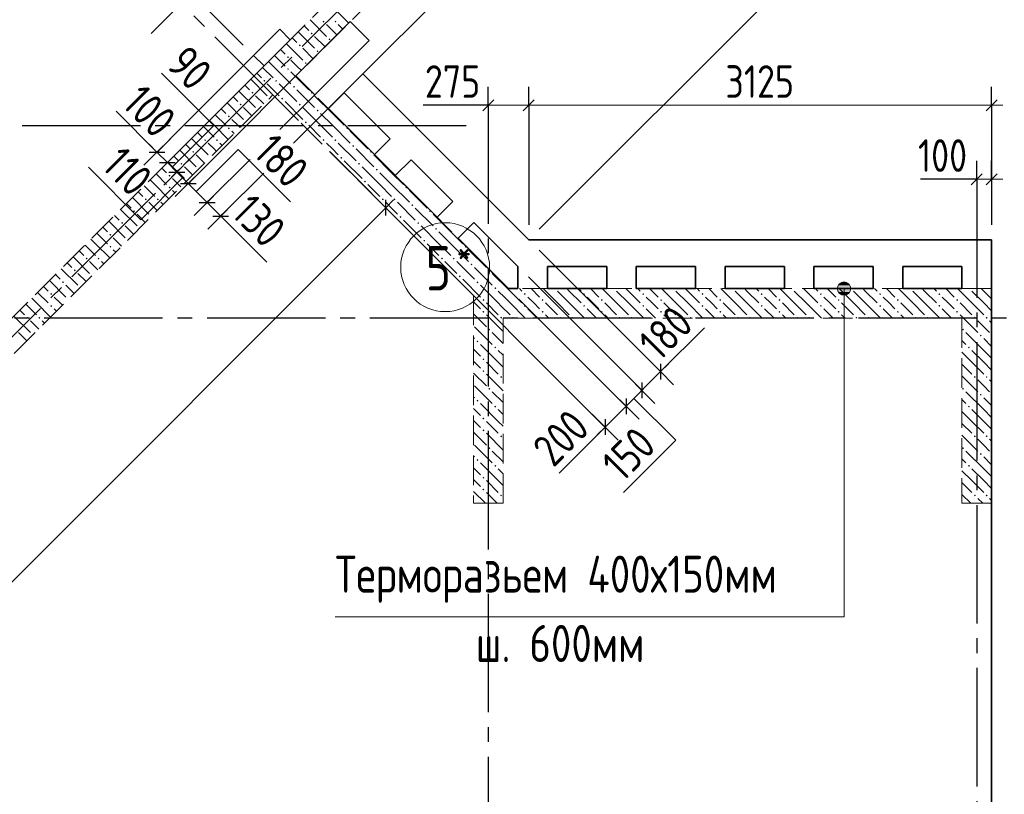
# Model space of a CAD drawing. Header units: millimetres. Extents: x 0 to 43617, y 0 to 59400.
# Tile 18 of 32: x 26508 to 33160, y 21315 to 26546. Entities that reach past the tile are written whole.
import ezdxf

# ---------------------------------------------------------------- set-up
doc = ezdxf.new("R2010")
doc.units = ezdxf.units.MM
doc.linetypes.add('______2', pattern=[270, 200, -70])
doc.linetypes.add('______5', pattern=[1100, 800, -100, 100, -100])
for name, color, linetype, lineweight in [('Standard', 7, 'Continuous', 25), ('Оси', 40, '______5', 18), ('Примечания', 7, 'Continuous', 25), ('Размерная выноска', 7, 'Continuous', 13)]:
    doc.layers.add(name, color=color, linetype=linetype, lineweight=lineweight)
doc.layers.add('ЖБ Перекрытие верхний уровень', color=7, linetype='Continuous', lineweight=25, true_color=0xe0e0ff)
doc.layers.add('ЖБ Стена верхний уровень', color=7, linetype='Continuous', lineweight=25, true_color=0x006e00)
doc.styles.add('GOST 2.304-81', font='txt')
doc.styles.add('ISOCPEUR', font='txt')

msp = doc.modelspace()

# ---------------------------------------------------------------- hatches: boundary and pattern name
at = {"layer": 'ЖБ Стена верхний уровень', "linetype": 'Continuous', "lineweight": 18, "transparency": 33554687}
for points in [[(28554.4, 26533.1), (28560.9, 26539.6), (28567.4, 26533.1), (28560.9, 26526.6)], [(28634.5, 26533.1), (28640.9, 26539.6), (28647.4, 26533.1), (28640.9, 26526.6)], [(28474.5, 26453.1), (28481, 26459.6), (28487.5, 26453.1), (28481, 26446.6)], [(28594.5, 26413.1), (28601, 26419.6), (28607.5, 26413.1), (28601, 26406.6)], [(28394.5, 26373.1), (28401, 26379.6), (28407.5, 26373.1), (28401, 26366.6)], [(28314.5, 26293.1), (28321, 26299.6), (28327.4, 26293.1), (28321, 26286.6)], [(28514.5, 26333.1), (28521, 26339.6), (28527.4, 26333.1), (28521, 26326.6)], [(28314.5, 26213.1), (28320.8, 26219.5), (28327.3, 26213), (28321, 26206.6)], [(28320.8, 26219.5), (28321, 26219.6), (28327.4, 26213.1), (28327.3, 26213)], [(28434.5, 26253.1), (28440.9, 26259.6), (28447.4, 26253.1), (28440.9, 26246.6)], [(28154.4, 26133.1), (28160.9, 26139.6), (28167.4, 26133.1), (28160.9, 26126.6)], [(28234.5, 26133.1), (28240.9, 26139.6), (28247.4, 26133.1), (28240.9, 26126.6)], [(28354.4, 26093.1), (28360.9, 26099.6), (28367.4, 26093.1), (28360.9, 26086.6)], [(28074.5, 26053.1), (28081, 26059.6), (28087.5, 26053.1), (28081, 26046.6)], [(28274.5, 26013.1), (28281, 26019.6), (28287.5, 26013.1), (28281, 26006.6)], [(28474.5, 26053.1), (28480.8, 26059.5), (28487.3, 26053), (28481, 26046.6)], [(27994.5, 25973.1), (28001, 25979.6), (28007.5, 25973.1), (28001, 25966.6)], [(28394.5, 25973.1), (28401, 25979.6), (28407.5, 25973.1), (28401, 25966.6)], [(27914.5, 25893.1), (27921, 25899.6), (27927.4, 25893.1), (27921, 25886.6)], [(28514.5, 25933.1), (28521, 25939.6), (28527.4, 25933.1), (28521, 25926.6)], [(27914.5, 25813.1), (27921, 25819.6), (27927.4, 25813.1), (27921, 25806.6)], [(28434.5, 25853.1), (28440.9, 25859.6), (28447.4, 25853.1), (28440.9, 25846.6)], [(28714.5, 25813.1), (28720.8, 25819.5), (28727.3, 25813), (28721, 25806.6)], [(27754.4, 25733.1), (27760.9, 25739.6), (27767.4, 25733.1), (27760.9, 25726.6)], [(27834.5, 25733.1), (27840.9, 25739.6), (27847.4, 25733.1), (27840.9, 25726.6)], [(28554.4, 25733.1), (28560.9, 25739.6), (28567.4, 25733.1), (28560.9, 25726.6)], [(28634.5, 25733.1), (28640.9, 25739.6), (28647.4, 25733.1), (28640.9, 25726.6)], [(28754.4, 25693.1), (28760.9, 25699.6), (28767.4, 25693.1), (28760.9, 25686.6)], [(27674.5, 25653.1), (27681, 25659.6), (27687.5, 25653.1), (27681, 25646.6)], [(28674.5, 25613.1), (28681, 25619.6), (28687.5, 25613.1), (28681, 25606.6)], [(28874.5, 25653.1), (28880.8, 25659.5), (28887.3, 25653), (28881, 25646.6)], [(27594.5, 25573.1), (27601, 25579.6), (27607.5, 25573.1), (27601, 25566.6)], [(28794.5, 25573.1), (28801, 25579.6), (28807.5, 25573.1), (28801, 25566.6)], [(27514.5, 25493.1), (27521, 25499.6), (27527.4, 25493.1), (27521, 25486.6)], [(28914.5, 25533.1), (28921, 25539.6), (28927.4, 25533.1), (28921, 25526.6)], [(27514.5, 25413.1), (27521, 25419.6), (27527.4, 25413.1), (27521, 25406.6)], [(28834.5, 25453.1), (28840.9, 25459.6), (28847.4, 25453.1), (28840.9, 25446.6)], [(29114.5, 25413.1), (29120.8, 25419.5), (29127.3, 25413), (29121, 25406.6)], [(27354.4, 25333.1), (27360.9, 25339.6), (27367.4, 25333.1), (27360.9, 25326.6)], [(27434.5, 25333.1), (27440.9, 25339.6), (27447.4, 25333.1), (27440.9, 25326.6)], [(28954.4, 25333.1), (28960.9, 25339.6), (28967.4, 25333.1), (28960.9, 25326.6)], [(29034.5, 25333.1), (29040.9, 25339.6), (29047.4, 25333.1), (29040.9, 25326.6)], [(29154.4, 25293.1), (29160.9, 25299.6), (29167.4, 25293.1), (29160.9, 25286.6)], [(27274.5, 25253.1), (27281, 25259.6), (27287.5, 25253.1), (27281, 25246.6)], [(29074.5, 25213.1), (29081, 25219.6), (29087.5, 25213.1), (29081, 25206.6)], [(29274.5, 25253.1), (29280.8, 25259.5), (29287.3, 25253), (29281, 25246.6)], [(27194.5, 25173.1), (27201, 25179.6), (27207.5, 25173.1), (27201, 25166.6)], [(29194.5, 25173.1), (29201, 25179.6), (29207.5, 25173.1), (29201, 25166.6)], [(27114.5, 25093.1), (27121, 25099.6), (27127.4, 25093.1), (27121, 25086.6)], [(29314.5, 25133.1), (29321, 25139.6), (29327.4, 25133.1), (29321, 25126.6)], [(27114.5, 25013.1), (27121, 25019.6), (27127.4, 25013.1), (27121, 25006.6)], [(29234.5, 25053.1), (29240.9, 25059.6), (29247.4, 25053.1), (29240.9, 25046.6)], [(29514.5, 25013.1), (29520.8, 25019.5), (29527.3, 25013), (29521, 25006.6)], [(26954.4, 24933.1), (26960.9, 24939.6), (26967.4, 24933.1), (26960.9, 24926.6)], [(27034.5, 24933.1), (27040.9, 24939.6), (27047.4, 24933.1), (27040.9, 24926.6)], [(29354.4, 24933.1), (29360.9, 24939.6), (29367.4, 24933.1), (29360.9, 24926.6)], [(29434.5, 24933.1), (29440.9, 24939.6), (29447.4, 24933.1), (29440.9, 24926.6)], [(29554.4, 24893.1), (29560.9, 24899.6), (29567.4, 24893.1), (29560.9, 24886.6)], [(26874.5, 24853.1), (26881, 24859.6), (26887.5, 24853.1), (26881, 24846.6)], [(29474.5, 24813.1), (29481, 24819.6), (29487.5, 24813.1), (29481, 24806.6)], [(29674.5, 24853.1), (29680.8, 24859.5), (29687.3, 24853), (29681, 24846.6)], [(26794.5, 24773.1), (26801, 24779.6), (26807.5, 24773.1), (26801, 24766.6)], [(29594.5, 24773.1), (29601, 24779.6), (29607.5, 24773.1), (29601, 24766.6)], [(26714.5, 24693.1), (26721, 24699.6), (26727.4, 24693.1), (26721, 24686.6)], [(29714.5, 24733.1), (29721, 24739.6), (29727.4, 24733.1), (29721, 24726.6)], [(29914.5, 24693.1), (29921, 24699.6), (29927.4, 24693.1), (29921, 24686.6)], [(30124.3, 24730), (30121, 24726.6), (30117.6, 24730)], [(30314.5, 24693.1), (30321, 24699.6), (30327.4, 24693.1), (30321, 24686.6)], [(30524.3, 24730), (30521, 24726.6), (30517.6, 24730)], [(30714.5, 24693.1), (30721, 24699.6), (30727.4, 24693.1), (30721, 24686.6)], [(30924.3, 24730), (30921, 24726.6), (30917.6, 24730)], [(31114.5, 24693.1), (31121, 24699.6), (31127.4, 24693.1), (31121, 24686.6)], [(31324.3, 24730), (31321, 24726.6), (31317.6, 24730)], [(31514.5, 24693.1), (31521, 24699.6), (31527.4, 24693.1), (31521, 24686.6)], [(31724.3, 24730), (31721, 24726.6), (31717.6, 24730)], [(31914.5, 24693.1), (31921, 24699.6), (31927.4, 24693.1), (31921, 24686.6)], [(32124.3, 24730), (32121, 24726.6), (32117.6, 24730)], [(32314.5, 24693.1), (32321, 24699.6), (32327.4, 24693.1), (32321, 24686.6)], [(32524.3, 24730), (32521, 24726.6), (32517.6, 24730)], [(32714.5, 24693.1), (32721, 24699.6), (32727.4, 24693.1), (32721, 24686.6)], [(32924.3, 24730), (32921, 24726.6), (32917.6, 24730)], [(26714.5, 24613.1), (26721, 24619.6), (26727.4, 24613.1), (26721, 24606.6)], [(29634.5, 24653.1), (29640.9, 24659.6), (29647.4, 24653.1), (29640.9, 24646.6)], [(29914.5, 24613.1), (29921, 24619.6), (29927.4, 24613.1), (29921, 24606.6)], [(30034.5, 24653.1), (30040.9, 24659.6), (30047.4, 24653.1), (30040.9, 24646.6)], [(30314.5, 24613.1), (30321, 24619.6), (30327.4, 24613.1), (30321, 24606.6)], [(30434.5, 24653.1), (30440.9, 24659.6), (30447.4, 24653.1), (30440.9, 24646.6)], [(30714.5, 24613.1), (30721, 24619.6), (30727.4, 24613.1), (30721, 24606.6)], [(30834.5, 24653.1), (30840.9, 24659.6), (30847.4, 24653.1), (30840.9, 24646.6)], [(31114.5, 24613.1), (31121, 24619.6), (31127.4, 24613.1), (31121, 24606.6)], [(31234.5, 24653.1), (31240.9, 24659.6), (31247.4, 24653.1), (31240.9, 24646.6)], [(31514.5, 24613.1), (31521, 24619.6), (31527.4, 24613.1), (31521, 24606.6)], [(31634.5, 24653.1), (31640.9, 24659.6), (31647.4, 24653.1), (31640.9, 24646.6)], [(31914.5, 24613.1), (31921, 24619.6), (31927.4, 24613.1), (31921, 24606.6)], [(32034.5, 24653.1), (32040.9, 24659.6), (32047.4, 24653.1), (32040.9, 24646.6)], [(32314.5, 24613.1), (32321, 24619.6), (32327.4, 24613.1), (32321, 24606.6)], [(32434.5, 24653.1), (32440.9, 24659.6), (32447.4, 24653.1), (32440.9, 24646.6)], [(32714.5, 24613.1), (32721, 24619.6), (32727.4, 24613.1), (32721, 24606.6)], [(32834.4, 24653.1), (32840.9, 24659.6), (32847.4, 24653.1), (32840.9, 24646.6)], [(29634.5, 24573.1), (29640.9, 24579.6), (29647.4, 24573.1), (29640.9, 24566.6)], [(30034.5, 24573.1), (30040.9, 24579.6), (30047.4, 24573.1), (30040.9, 24566.6)], [(30434.5, 24573.1), (30440.9, 24579.6), (30447.4, 24573.1), (30440.9, 24566.6)], [(30834.5, 24573.1), (30840.9, 24579.6), (30847.4, 24573.1), (30840.9, 24566.6)], [(31234.5, 24573.1), (31240.9, 24579.6), (31247.4, 24573.1), (31240.9, 24566.6)], [(31634.5, 24573.1), (31640.9, 24579.6), (31647.4, 24573.1), (31640.9, 24566.6)], [(32034.5, 24573.1), (32040.9, 24579.6), (32047.4, 24573.1), (32040.9, 24566.6)], [(32434.5, 24573.1), (32440.9, 24579.6), (32447.4, 24573.1), (32440.9, 24566.6)], [(32834.4, 24573.1), (32840.9, 24579.6), (32847.4, 24573.1), (32840.9, 24566.6)], [(26554.4, 24533.1), (26560.9, 24539.6), (26567.4, 24533.1), (26560.9, 24526.6)], [(26634.5, 24533.1), (26640.9, 24539.6), (26647.4, 24533.1), (26640.9, 24526.6)], [(29754.4, 24533.1), (29760.9, 24539.6), (29767.4, 24533.1), (29764.3, 24530), (29757.6, 24530)], [(29764.3, 24530), (29760.9, 24526.6), (29757.6, 24530)], [(29834.5, 24533.1), (29840.9, 24539.6), (29847.4, 24533.1), (29844.3, 24530), (29837.6, 24530)], [(30154.4, 24533.1), (30160.9, 24539.6), (30167.4, 24533.1), (30164.3, 24530), (30157.6, 24530)], [(30234.5, 24533.1), (30240.9, 24539.6), (30247.4, 24533.1), (30244.3, 24530), (30237.6, 24530)], [(30554.4, 24533.1), (30560.9, 24539.6), (30567.4, 24533.1), (30564.3, 24530), (30557.6, 24530)], [(30634.5, 24533.1), (30640.9, 24539.6), (30647.4, 24533.1), (30644.3, 24530), (30637.6, 24530)], [(30954.4, 24533.1), (30960.9, 24539.6), (30967.4, 24533.1), (30964.3, 24530), (30957.6, 24530)], [(31034.5, 24533.1), (31040.9, 24539.6), (31047.4, 24533.1), (31044.3, 24530), (31037.6, 24530)], [(31354.4, 24533.1), (31360.9, 24539.6), (31367.4, 24533.1), (31364.3, 24530), (31357.6, 24530)], [(31434.5, 24533.1), (31440.9, 24539.6), (31447.4, 24533.1), (31444.3, 24530), (31437.6, 24530)], [(31754.4, 24533.1), (31760.9, 24539.6), (31767.4, 24533.1), (31764.3, 24530), (31757.6, 24530)], [(31834.5, 24533.1), (31840.9, 24539.6), (31847.4, 24533.1), (31844.3, 24530), (31837.6, 24530)], [(32154.4, 24533.1), (32160.9, 24539.6), (32167.4, 24533.1), (32164.3, 24530), (32157.6, 24530)], [(32234.5, 24533.1), (32240.9, 24539.6), (32247.4, 24533.1), (32244.3, 24530), (32237.6, 24530)], [(32554.4, 24533.1), (32560.9, 24539.6), (32567.4, 24533.1), (32564.3, 24530), (32557.6, 24530)], [(32634.5, 24533.1), (32640.9, 24539.6), (32647.4, 24533.1), (32644.3, 24530), (32637.6, 24530)], [(32954.4, 24533.1), (32960.9, 24539.6), (32967.4, 24533.1), (32964.3, 24530), (32957.6, 24530)], [(32964.3, 24530), (32960.9, 24526.6), (32957.6, 24530)], [(33034.4, 24533.1), (33040.9, 24539.6), (33047.4, 24533.1), (33044.3, 24530), (33037.6, 24530)], [(33044.3, 24530), (33040.9, 24526.6), (33037.6, 24530)], [(29674.5, 24453.1), (29681, 24459.6), (29687.5, 24453.1), (29681, 24446.6)], [(32874.5, 24453.1), (32881, 24459.6), (32887.5, 24453.1), (32881, 24446.6)], [(32994.5, 24413.1), (33001, 24419.6), (33007.5, 24413.1), (33001, 24406.6)], [(29594.5, 24373.1), (29601, 24379.6), (29607.5, 24373.1), (29601, 24366.6)], [(29714.5, 24333.1), (29721, 24339.6), (29727.4, 24333.1), (29721, 24326.6)], [(32914.5, 24333.1), (32921, 24339.6), (32927.4, 24333.1), (32921, 24326.6)], [(29634.5, 24253.1), (29640.9, 24259.6), (29647.4, 24253.1), (29640.9, 24246.6)], [(29634.5, 24173.1), (29640.9, 24179.6), (29647.4, 24173.1), (29640.9, 24166.6)], [(29754.4, 24133.1), (29760.9, 24139.6), (29767.4, 24133.1), (29760.9, 24126.6)], [(32954.4, 24133.1), (32960.9, 24139.6), (32967.4, 24133.1), (32960.9, 24126.6)], [(33034.4, 24133.1), (33040.9, 24139.6), (33047.4, 24133.1), (33040.9, 24126.6)], [(29674.5, 24053.1), (29681, 24059.6), (29687.5, 24053.1), (29681, 24046.6)], [(32874.5, 24053.1), (32881, 24059.6), (32887.5, 24053.1), (32881, 24046.6)], [(32994.5, 24013.1), (33001, 24019.6), (33007.5, 24013.1), (33001, 24006.6)], [(29594.5, 23973.1), (29601, 23979.6), (29607.5, 23973.1), (29601, 23966.6)], [(29714.5, 23933.1), (29721, 23939.6), (29727.4, 23933.1), (29721, 23926.6)], [(32914.5, 23933.1), (32921, 23939.6), (32927.4, 23933.1), (32921, 23926.6)], [(29634.5, 23853.1), (29640.9, 23859.6), (29647.4, 23853.1), (29640.9, 23846.6)], [(29634.5, 23773.1), (29640.9, 23779.6), (29647.4, 23773.1), (29640.9, 23766.6)], [(29754.4, 23733.1), (29760.9, 23739.6), (29767.4, 23733.1), (29760.9, 23726.6)], [(32954.4, 23733.1), (32960.9, 23739.6), (32967.4, 23733.1), (32960.9, 23726.6)], [(33034.4, 23733.1), (33040.9, 23739.6), (33047.4, 23733.1), (33040.9, 23726.6)], [(29674.5, 23653.1), (29681, 23659.6), (29687.5, 23653.1), (29681, 23646.6)], [(32874.5, 23653.1), (32881, 23659.6), (32887.5, 23653.1), (32881, 23646.6)], [(32994.5, 23613.1), (33001, 23619.6), (33007.5, 23613.1), (33001, 23606.6)], [(29594.5, 23573.1), (29601, 23579.6), (29607.5, 23573.1), (29601, 23566.6)], [(29714.5, 23533.1), (29721, 23539.6), (29727.4, 23533.1), (29721, 23526.6)], [(32914.5, 23533.1), (32921, 23539.6), (32927.4, 23533.1), (32921, 23526.6)], [(29634.5, 23453.1), (29640.9, 23459.6), (29647.4, 23453.1), (29640.9, 23446.6)], [(29634.5, 23373.1), (29640.9, 23379.6), (29647.4, 23373.1), (29640.9, 23366.6)], [(29754.4, 23333.1), (29760.9, 23339.6), (29767.4, 23333.1), (29760.9, 23326.6)], [(32954.4, 23333.1), (32960.9, 23339.6), (32967.4, 23333.1), (32960.9, 23326.6)], [(33034.4, 23333.1), (33040.9, 23339.6), (33047.4, 23333.1), (33040.9, 23326.6)]]:
    msp.add_hatch(color=7, dxfattribs=at).paths.add_polyline_path(points, flags=16)
at = {"layer": 'Примечания', "linetype": 'Continuous', "lineweight": 13, "transparency": 33554687}
for points in [[(32032.2, 24730), (32122.2, 24730), (32115.9, 24752.5)], [(32032.2, 24730), (32115.9, 24752.5), (32038.5, 24752.5)], [(32038.5, 24752.5), (32115.9, 24752.5), (32099.7, 24768.7)], [(32038.5, 24752.5), (32099.7, 24768.7), (32054.7, 24768.7)], [(32054.7, 24768.7), (32099.7, 24768.7), (32077.2, 24775)], [(32038.5, 24707.5), (32122.2, 24730), (32032.2, 24730)], [(32038.5, 24707.5), (32115.9, 24707.5), (32122.2, 24730)], [(32054.7, 24691.3), (32115.9, 24707.5), (32038.5, 24707.5)], [(32054.7, 24691.3), (32099.7, 24691.3), (32115.9, 24707.5)], [(32099.7, 24691.3), (32054.7, 24691.3), (32077.2, 24685)]]:
    msp.add_hatch(color=7, dxfattribs=at).paths.add_polyline_path(points)

# ---------------------------------------------------------------- linework, layer by layer
at = {"layer": 'Standard', "color": 251, "linetype": 'Continuous', "lineweight": -3, "true_color": 0x656565, "transparency": 33554687}
for p, q in [((33816.4, 28929.4), (30017.8, 25130.7)), ((27668, 26724.6), (28017.5, 26375.2)), ((28358.8, 25712.4), (28826.7, 26180.3)), ((29674, 25968.6), (29674, 26093.6)), ((29947.1, 25968.6), (29947.1, 26093.6)), ((33074, 25968.6), (33074, 26093.6)), ((28266.8, 25804.3), (28501.5, 26038.9)), ((29674, 25968.6), (29674, 25843.6)), ((29674, 25968.6), (29674, 25968.6)), ((29947.1, 25968.6), (29947.1, 25843.6)), ((29947.1, 25968.6), (29947.1, 25160)), ((33074, 25968.6), (33074, 25843.6)), ((33074, 25968.6), (33074, 25160)), ((27435.5, 25651.8), (27523.9, 25740.2)), ((27435.5, 25651.8), (27347.1, 25563.4)), ((27506.2, 25581.1), (27594.6, 25669.5)), ((27506.2, 25581.1), (27417.8, 25492.7)), ((27569.9, 25517.4), (27658.3, 25605.8)), ((32974, 25468.6), (32974, 25593.6)), ((33074, 25468.6), (33074, 25593.6)), ((27569.9, 25517.4), (27481.5, 25429)), ((27647.6, 25439.7), (27736, 25528)), ((27647.6, 25439.7), (27559.3, 25351.3)), ((32974, 25468.6), (32974, 25343.6)), ((32974, 25468.6), (32974, 25160)), ((33074, 25468.6), (33074, 25343.6)), ((33074, 25468.6), (33074, 25160)), ((27774.9, 25312.4), (27863.3, 25400.8)), ((28981.2, 25276.3), (28892.8, 25364.7)), ((27774.9, 25312.4), (27686.5, 25224)), ((27866.8, 25220.5), (27955.2, 25308.8)), ((28981.2, 25276.3), (29069.6, 25187.9)), ((28981.2, 25276.3), (29099.7, 25157.8)), ((27866.8, 25220.5), (27778.5, 25132.1)), ((30837.7, 24169.3), (30749.3, 24257.7)), ((30837.7, 24169.3), (30926.1, 24081)), ((30711.2, 24042.8), (30622.8, 24131.2)), ((30604.4, 23936), (30516, 24024.4)), ((30711.2, 24042.8), (30799.6, 23954.4)), ((30462.9, 23794.6), (30374.6, 23883)), ((30604.4, 23936), (30692.8, 23847.6)), ((30462.9, 23794.6), (30551.3, 23706.2))]:
    msp.add_line(p, q, dxfattribs=at)
at = {"layer": 'Standard', "color": 7, "linetype": 'Continuous', "lineweight": 13, "transparency": 33554687}
for p, q in [((29674, 25968.6), (29599, 25968.6)), ((29674, 25968.6), (29947.1, 25968.6)), ((29947.1, 25968.6), (33074, 25968.6)), ((33074, 25968.6), (33149, 25968.6)), ((27435.5, 25651.8), (27382.5, 25704.8)), ((27435.5, 25651.8), (27506.2, 25581.1)), ((27506.2, 25581.1), (27569.9, 25517.4)), ((27569.9, 25517.4), (27647.6, 25439.7)), ((27647.6, 25439.7), (27774.9, 25312.4)), ((32974, 25468.6), (32899, 25468.6)), ((33074, 25468.6), (32974, 25468.6)), ((33074, 25468.6), (33149, 25468.6)), ((23281.9, 19577), (28981.2, 25276.3)), ((27774.9, 25312.4), (27866.8, 25220.5)), ((28981.2, 25276.3), (29034.2, 25329.3)), ((27866.8, 25220.5), (27919.9, 25167.4)), ((30837.7, 24169.3), (30890.7, 24222.4)), ((30711.2, 24042.8), (30604.4, 23936)), ((30604.4, 23936), (30462.9, 23794.6)), ((30462.9, 23794.6), (30409.9, 23741.5))]:
    msp.add_line(p, q, dxfattribs=at)
at = {"layer": 'Standard', "color": 7, "linetype": 'Continuous', "lineweight": 25, "transparency": 33554687}
for p, q in [((29636.5, 25931.1), (29711.5, 26006.1)), ((29909.6, 25931.1), (29984.5, 26006.1)), ((33036.5, 25931.1), (33111.5, 26006.1)), ((27382.5, 25651.8), (27488.5, 25651.8)), ((27453.2, 25581.1), (27559.3, 25581.1)), ((27516.8, 25517.4), (27622.9, 25517.4)), ((33011.5, 25506.1), (32936.5, 25431.1)), ((33111.5, 25506.1), (33036.5, 25431.1)), ((27594.6, 25439.7), (27700.7, 25439.7)), ((27721.9, 25312.4), (27828, 25312.4)), ((28981.2, 25223.3), (28981.2, 25329.3)), ((27813.8, 25220.5), (27919.9, 25220.5)), ((30837.7, 24222.4), (30837.7, 24116.3)), ((30711.2, 24095.8), (30711.2, 23989.8)), ((30604.4, 23989), (30604.4, 23883)), ((30462.9, 23847.6), (30462.9, 23741.5))]:
    msp.add_line(p, q, dxfattribs=at)
at = {"layer": 'Standard', "color": 251, "linetype": 'Continuous', "lineweight": -3, "true_color": 0x656565, "transparency": 33554687}
for points in [[(27435.5, 25651.8), (27447.5, 25663.8), (27447.5, 25663.8), (27586.6, 25802.9), (27586.6, 25802.9), (28088.2, 26304.4)], [(27506.2, 25581.1), (27518.2, 25593.1), (27518.2, 25593.1), (27689.7, 25764.5), (27689.7, 25764.5), (28158.9, 26233.7)], [(27647.6, 25439.7), (27659.7, 25451.7), (27659.7, 25451.7), (27895.7, 25687.8), (27895.7, 25687.8), (28374.2, 26166.2)], [(27569.9, 25517.4), (27581.9, 25529.5), (27581.9, 25529.5), (27601.3, 25548.9)], [(27774.9, 25312.4), (27786.9, 25324.4), (27786.9, 25324.4), (28065.3, 25602.8)], [(27866.8, 25220.5), (27878.9, 25232.5), (27878.9, 25232.5), (28157.2, 25510.9)], [(30462.9, 23794.6), (30450.9, 23806.6), (30450.9, 23806.6), (29170.5, 25087.1)], [(30837.7, 24169.3), (30827.4, 24179.7), (30827.4, 24179.7), (30825.7, 24181.4), (30825.7, 24181.4), (30017.8, 24989.3)], [(30711.2, 24042.8), (30699.2, 24054.8), (30699.2, 24054.8), (29944.7, 24809.3)], [(30604.4, 23936), (30592.3, 23948), (30592.3, 23948), (29881.1, 24659.3)]]:
    msp.add_lwpolyline(points, dxfattribs=at)
at = {"layer": 'Standard', "color": 7, "linetype": 'Continuous', "lineweight": 13, "transparency": 33554687}
msp.add_lwpolyline([(30837.7, 24169.3), (30734.6, 24066.3), (30734.6, 24066.3), (30711.2, 24042.8)], dxfattribs=at)
at = {"layer": 'ЖБ Перекрытие верхний уровень', "color": 7, "linetype": 'Continuous', "lineweight": 35, "transparency": 33554687}
for p, q in [((28826.7, 26180.3), (31635.4, 28989)), ((28264.9, 26481.2), (28088.2, 26304.4)), ((28335.7, 26410.5), (28264.9, 26481.2)), ((28374.2, 26166.2), (28741.9, 26533.9)), ((28741.9, 26533.9), (28869.1, 26406.6)), ((28158.9, 26233.7), (28335.7, 26410.5)), ((28869.1, 26406.6), (28501.5, 26038.9)), ((28088.2, 26304.4), (28158.9, 26233.7)), ((28501.5, 26038.9), (28374.2, 26166.2)), ((29947.1, 25060), (28826.7, 26180.3)), ((28593.4, 25947), (28699.4, 26053.1)), ((28699.4, 26053.1), (29010.6, 25741.9)), ((28904.5, 25635.9), (28593.4, 25947)), ((29010.6, 25741.9), (28904.5, 25635.9)), ((29045.9, 25494.4), (29152, 25600.5)), ((29152, 25600.5), (29434.8, 25317.7)), ((29328.8, 25211.6), (29045.9, 25494.4)), ((29434.8, 25317.7), (29328.8, 25211.6)), ((29470.2, 25070.2), (29576.3, 25176.2)), ((29576.3, 25176.2), (29872.5, 24880)), ((29810.4, 24730), (29470.2, 25070.2)), ((33074, 25060), (29947.1, 25060)), ((33074, 10100), (33074, 25060)), ((29872.5, 24880), (29874, 24880)), ((29874, 24880), (29874, 24730)), ((30074, 24730), (30074, 24880)), ((30074, 24880), (30474, 24880)), ((30474, 24880), (30474, 24730)), ((30674, 24880), (31074, 24880)), ((30674, 24730), (30674, 24880)), ((31074, 24880), (31074, 24730)), ((31274, 24880), (31674, 24880)), ((31274, 24730), (31274, 24880)), ((31674, 24880), (31674, 24730)), ((31874, 24880), (32274, 24880)), ((31874, 24730), (31874, 24880)), ((32274, 24880), (32274, 24730)), ((32474, 24880), (32874, 24880)), ((32474, 24730), (32474, 24880)), ((32874, 24880), (32874, 24730)), ((29874, 24730), (29810.4, 24730)), ((30474, 24730), (30074, 24730)), ((31074, 24730), (30674, 24730)), ((31674, 24730), (31274, 24730)), ((32274, 24730), (31874, 24730)), ((32874, 24730), (32474, 24730))]:
    msp.add_line(p, q, dxfattribs=at)
at = {"layer": 'ЖБ Стена верхний уровень', "color": 251, "linetype": '______2', "lineweight": 13, "true_color": 0x656565, "transparency": 33554687}
for p, q in [((29392.4, 27467.3), (28232.8, 26307.6)), ((28374.2, 26166.2), (29533.8, 27325.8)), ((28232.8, 26307.6), (28091.3, 26166.2)), ((28091.3, 26166.2), (23700.2, 21775.1)), ((29810.4, 24730), (28374.2, 26166.2)), ((22462.8, 20283.1), (28218.6, 26038.9)), ((28218.6, 26038.9), (29574, 24683.5)), ((29574, 24683.5), (29574, 23280)), ((33074, 24730), (29810.4, 24730)), ((33074, 24530), (33074, 24730)), ((29774, 24530), (32874, 24530)), ((29774, 23280), (29774, 24530)), ((32874, 24530), (32874, 23280)), ((33074, 23280), (33074, 24530)), ((29574, 23280), (29774, 23280)), ((32874, 23280), (33074, 23280))]:
    msp.add_line(p, q, dxfattribs=at)
at = {"layer": 'ЖБ Стена верхний уровень', "color": 9, "linetype": 'Continuous', "lineweight": 18, "true_color": 0xc7c7c7, "transparency": 33554687}
for p, q in [((28621, 26633.1), (28731, 26523.1)), ((28469.6, 26544.5), (28581, 26433.1)), ((28429.6, 26504.5), (28460.9, 26473.1)), ((28621, 26473.1), (28581, 26513.1)), ((28660.9, 26513.1), (28691, 26483.1)), ((28349.6, 26424.5), (28381, 26393.1)), ((28389.6, 26464.5), (28501, 26353.1)), ((28571, 26363.1), (28501, 26433.1)), ((28651, 26443.1), (28621, 26473.1)), ((28269.6, 26344.5), (28301, 26313.1)), ((28309.6, 26384.5), (28421, 26273.1)), ((28491, 26283), (28421, 26353.1)), ((28229.6, 26304.5), (28301, 26233.1)), ((28149.6, 26224.5), (28221, 26153.1)), ((28189.6, 26264.5), (28221, 26233.1)), ((28221, 26233.1), (28340.9, 26113.1)), ((28381, 26233.1), (28340.9, 26273.1)), ((28411, 26203), (28381, 26233.1)), ((28069.6, 26144.5), (28181, 26033.1)), ((28109.6, 26184.5), (28140.9, 26153.1)), ((28340.9, 26193.1), (28460.9, 26073.1)), ((28029.6, 26104.5), (28060.9, 26073.1)), ((28221, 26073.1), (28181, 26113.1)), ((28260.9, 26113.1), (28381, 25993.1)), ((27949.6, 26024.5), (27981, 25993.1)), ((27989.6, 26064.5), (28101, 25953.1)), ((28156.9, 25977.2), (28101, 26033.1)), ((28260.9, 26033.1), (28221, 26073.1)), ((28381, 26073.1), (28501, 25953.1)), ((28621, 25913.1), (28501, 26033.1)), ((27869.6, 25944.5), (27901, 25913.1)), ((27909.6, 25984.5), (28021, 25873.1)), ((28076.9, 25897.2), (28021, 25953.1)), ((28301, 25993.1), (28421, 25873.1)), ((28540.9, 25833.1), (28421, 25953.1)), ((27829.6, 25904.5), (27901, 25833.1)), ((28540.9, 25913.1), (28621, 25833.1)), ((28621, 25913.1), (28701, 25833.1)), ((27749.6, 25824.5), (27821, 25753.1)), ((27789.6, 25864.5), (27821, 25833.1)), ((27821, 25833.1), (27916.9, 25737.2)), ((27981, 25833.1), (27940.9, 25873.1)), ((27996.9, 25817.2), (27981, 25833.1)), ((28460.9, 25833.1), (28540.9, 25753.1)), ((28540.9, 25833.1), (28621, 25753.1)), ((28621, 25833.1), (28740.9, 25713.1)), ((27669.6, 25744.5), (27781, 25633.1)), ((27709.6, 25784.5), (27740.9, 25753.1)), ((27940.9, 25793.1), (27956.9, 25777.2)), ((28740.9, 25793.1), (28860.9, 25673.1)), ((27629.6, 25704.5), (27660.9, 25673.1)), ((27821, 25673.1), (27781, 25713.1)), ((27860.9, 25713.1), (27876.9, 25697.2)), ((28621, 25673.1), (28581, 25713.1)), ((28660.9, 25713.1), (28781, 25593.1)), ((27549.6, 25624.5), (27581, 25593.1)), ((27589.6, 25664.5), (27701, 25553.1)), ((27756.9, 25577.2), (27701, 25633.1)), ((27836.9, 25657.2), (27821, 25673.1)), ((28660.9, 25633.1), (28621, 25673.1)), ((28781, 25673.1), (28901, 25553.1)), ((29021, 25513.1), (28901, 25633.1)), ((27469.6, 25544.5), (27501, 25513.1)), ((27509.6, 25584.5), (27621, 25473.1)), ((27676.9, 25497.2), (27621, 25553.1)), ((28701, 25593.1), (28821, 25473.1)), ((28940.9, 25433.1), (28821, 25553.1)), ((27429.6, 25504.5), (27501, 25433.1)), ((28940.9, 25513.1), (29021, 25433.1)), ((29021, 25513.1), (29101, 25433.1)), ((27349.6, 25424.5), (27421, 25353.1)), ((27389.6, 25464.5), (27421, 25433.1)), ((27421, 25433.1), (27516.9, 25337.2)), ((27581, 25433.1), (27540.9, 25473.1)), ((27596.9, 25417.2), (27581, 25433.1)), ((28860.9, 25433.1), (28940.9, 25353.1)), ((28940.9, 25433.1), (29021, 25353.1)), ((29021, 25433.1), (29140.9, 25313.1)), ((27269.6, 25344.5), (27381, 25233.1)), ((27309.6, 25384.5), (27340.9, 25353.1)), ((27540.9, 25393.1), (27556.9, 25377.2)), ((29140.9, 25393.1), (29260.9, 25273.1)), ((27229.6, 25304.5), (27260.9, 25273.1)), ((27421, 25273.1), (27381, 25313.1)), ((27460.9, 25313.1), (27476.9, 25297.2)), ((29021, 25273.1), (28981, 25313.1)), ((29060.9, 25313.1), (29181, 25193.1)), ((27149.6, 25224.5), (27181, 25193.1)), ((27189.6, 25264.5), (27301, 25153.1)), ((27356.9, 25177.2), (27301, 25233.1)), ((27436.9, 25257.2), (27421, 25273.1)), ((29060.9, 25233.1), (29021, 25273.1)), ((29181, 25273.1), (29301, 25153.1)), ((29421, 25113.1), (29301, 25233.1)), ((27069.6, 25144.5), (27101, 25113.1)), ((27109.6, 25184.5), (27221, 25073.1)), ((27276.9, 25097.2), (27221, 25153.1)), ((29101, 25193.1), (29221, 25073.1)), ((29340.9, 25033.1), (29221, 25153.1)), ((27029.6, 25104.5), (27101, 25033.1)), ((29340.9, 25113.1), (29421, 25033.1)), ((29421, 25113.1), (29501, 25033.1)), ((26949.6, 25024.5), (27021, 24953.1)), ((26989.6, 25064.5), (27021, 25033.1)), ((27021, 25033.1), (27116.9, 24937.2)), ((27181, 25033.1), (27140.9, 25073.1)), ((27196.9, 25017.2), (27181, 25033.1)), ((29260.9, 25033.1), (29340.9, 24953.1)), ((29340.9, 25033.1), (29421, 24953.1)), ((29421, 25033.1), (29540.9, 24913.1)), ((26869.6, 24944.5), (26981, 24833.1)), ((26909.6, 24984.5), (26940.9, 24953.1)), ((27140.9, 24993.1), (27156.9, 24977.2)), ((29540.9, 24993.1), (29660.9, 24873.1)), ((26829.6, 24904.5), (26860.9, 24873.1)), ((27021, 24873.1), (26981, 24913.1)), ((27060.9, 24913.1), (27076.9, 24897.2)), ((29421, 24873.1), (29381, 24913.1)), ((29460.9, 24913.1), (29581, 24793.1)), ((26749.6, 24824.5), (26781, 24793.1)), ((26789.6, 24864.5), (26901, 24753.1)), ((26956.9, 24777.2), (26901, 24833.1)), ((27036.9, 24857.2), (27021, 24873.1)), ((29460.9, 24833.1), (29421, 24873.1)), ((29581, 24873.1), (29701, 24753.1)), ((29808.5, 24725.6), (29701, 24833.1)), ((26669.6, 24744.5), (26701, 24713.1)), ((26709.6, 24784.5), (26821, 24673.1)), ((26876.9, 24697.2), (26821, 24753.1)), ((29501, 24793.1), (29621, 24673.1)), ((29740.9, 24633.1), (29621, 24753.1)), ((26629.6, 24704.5), (26701, 24633.1)), ((29740.9, 24713.1), (29785.1, 24669)), ((29821, 24713.1), (29808.5, 24725.6)), ((29821, 24713.1), (29901, 24633.1)), ((29884.1, 24730), (29901, 24713.1)), ((29964.1, 24730), (30021, 24673.1)), ((30140.9, 24633.1), (30044.1, 24730)), ((30140.9, 24713.1), (30221, 24633.1)), ((30221, 24713.1), (30204.1, 24730)), ((30221, 24713.1), (30301, 24633.1)), ((30284.1, 24730), (30301, 24713.1)), ((30364.1, 24730), (30421, 24673.1)), ((30540.9, 24633.1), (30444.1, 24730)), ((30540.9, 24713.1), (30621, 24633.1)), ((30621, 24713.1), (30604.1, 24730)), ((30621, 24713.1), (30701, 24633.1)), ((30684.1, 24730), (30701, 24713.1)), ((30764.1, 24730), (30821, 24673.1)), ((30940.9, 24633.1), (30844.1, 24730)), ((30940.9, 24713.1), (31021, 24633.1)), ((31021, 24713.1), (31004.1, 24730)), ((31021, 24713.1), (31101, 24633.1)), ((31084.1, 24730), (31101, 24713.1)), ((31164.1, 24730), (31221, 24673.1)), ((31340.9, 24633.1), (31244.1, 24730)), ((31340.9, 24713.1), (31421, 24633.1)), ((31421, 24713.1), (31404.1, 24730)), ((31421, 24713.1), (31501, 24633.1)), ((31484.1, 24730), (31501, 24713.1)), ((31564.1, 24730), (31621, 24673.1)), ((31740.9, 24633.1), (31644.1, 24730)), ((31740.9, 24713.1), (31821, 24633.1)), ((31821, 24713.1), (31804.1, 24730)), ((31821, 24713.1), (31901, 24633.1)), ((31884.1, 24730), (31901, 24713.1)), ((31964.1, 24730), (32021, 24673.1)), ((32140.9, 24633.1), (32044.1, 24730)), ((32140.9, 24713.1), (32221, 24633.1)), ((32221, 24713.1), (32204.1, 24730)), ((32221, 24713.1), (32301, 24633.1)), ((32284.1, 24730), (32301, 24713.1)), ((32364.1, 24730), (32421, 24673.1)), ((32540.9, 24633.1), (32444.1, 24730)), ((32540.9, 24713.1), (32621, 24633.1)), ((32621, 24713.1), (32604.1, 24730)), ((32621, 24713.1), (32701, 24633.1)), ((32684.1, 24730), (32701, 24713.1)), ((32764.1, 24730), (32821, 24673.1)), ((32940.9, 24633.1), (32844.1, 24730)), ((32940.9, 24713.1), (33021, 24633.1)), ((33021, 24713.1), (33004.1, 24730)), ((33021, 24713.1), (33074, 24660.1)), ((26549.6, 24624.5), (26621, 24553.1)), ((26589.6, 24664.5), (26621, 24633.1)), ((26621, 24633.1), (26716.9, 24537.2)), ((26781, 24633.1), (26740.9, 24673.1)), ((26796.9, 24617.2), (26781, 24633.1)), ((29581, 24633.1), (29574, 24640.1)), ((29621, 24593.1), (29581, 24633.1)), ((29660.9, 24633.1), (29738.2, 24555.9)), ((29740.9, 24633.1), (29761.7, 24612.4)), ((29761.7, 24612.4), (29821, 24553.1)), ((29785.1, 24669), (29821, 24633.1)), ((29821, 24633.1), (29924.1, 24530)), ((29981, 24633.1), (29940.9, 24673.1)), ((30021, 24593.1), (29981, 24633.1)), ((30060.9, 24633.1), (30140.9, 24553.1)), ((30140.9, 24633.1), (30221, 24553.1)), ((30221, 24633.1), (30324.1, 24530)), ((30381, 24633.1), (30340.9, 24673.1)), ((30421, 24593.1), (30381, 24633.1)), ((30460.9, 24633.1), (30540.9, 24553.1)), ((30540.9, 24633.1), (30621, 24553.1)), ((30621, 24633.1), (30724.1, 24530)), ((30781, 24633.1), (30740.9, 24673.1)), ((30821, 24593.1), (30781, 24633.1)), ((30860.9, 24633.1), (30940.9, 24553.1)), ((30940.9, 24633.1), (31021, 24553.1)), ((31021, 24633.1), (31124.1, 24530)), ((31181, 24633.1), (31140.9, 24673.1)), ((31221, 24593.1), (31181, 24633.1)), ((31260.9, 24633.1), (31340.9, 24553.1)), ((31340.9, 24633.1), (31421, 24553.1)), ((31421, 24633.1), (31524.1, 24530)), ((31581, 24633.1), (31540.9, 24673.1)), ((31621, 24593.1), (31581, 24633.1)), ((31660.9, 24633.1), (31740.9, 24553.1)), ((31740.9, 24633.1), (31821, 24553.1)), ((31821, 24633.1), (31924.1, 24530)), ((31981, 24633.1), (31940.9, 24673.1)), ((32021, 24593.1), (31981, 24633.1)), ((32060.9, 24633.1), (32140.9, 24553.1)), ((32140.9, 24633.1), (32221, 24553.1)), ((32221, 24633.1), (32324.1, 24530)), ((32381, 24633.1), (32340.9, 24673.1)), ((32421, 24593.1), (32381, 24633.1)), ((32460.9, 24633.1), (32540.9, 24553.1)), ((32540.9, 24633.1), (32621, 24553.1)), ((32621, 24633.1), (32724.1, 24530)), ((32781, 24633.1), (32740.9, 24673.1)), ((32821, 24593.1), (32781, 24633.1)), ((32860.9, 24633.1), (32940.9, 24553.1)), ((32940.9, 24633.1), (33021, 24553.1)), ((33021, 24633.1), (33074, 24580.1)), ((26469.6, 24544.5), (26581, 24433.1)), ((26509.6, 24584.5), (26540.9, 24553.1)), ((26740.9, 24593.1), (26756.9, 24577.2)), ((29574, 24560.1), (29660.9, 24473.1)), ((29660.9, 24553.1), (29774, 24440.1)), ((29738.2, 24555.9), (29740.9, 24553.1)), ((29940.9, 24593.1), (30004.1, 24530)), ((30060.9, 24553.1), (30084.1, 24530)), ((30340.9, 24593.1), (30404.1, 24530)), ((30460.9, 24553.1), (30484.1, 24530)), ((30740.9, 24593.1), (30804.1, 24530)), ((30860.9, 24553.1), (30884.1, 24530)), ((31140.9, 24593.1), (31204.1, 24530)), ((31260.9, 24553.1), (31284.1, 24530)), ((31540.9, 24593.1), (31604.1, 24530)), ((31660.9, 24553.1), (31684.1, 24530)), ((31940.9, 24593.1), (32004.1, 24530)), ((32060.9, 24553.1), (32084.1, 24530)), ((32340.9, 24593.1), (32404.1, 24530)), ((32460.9, 24553.1), (32484.1, 24530)), ((32740.9, 24593.1), (32804.1, 24530)), ((32860.9, 24553.1), (32884.1, 24530)), ((26621, 24473.1), (26581, 24513.1)), ((26660.9, 24513.1), (26676.9, 24497.2)), ((32884.1, 24530), (32981, 24433.1)), ((33021, 24473.1), (32981, 24513.1)), ((33060.9, 24513.1), (33074, 24500.1)), ((26556.9, 24377.2), (26501, 24433.1)), ((26636.9, 24457.2), (26621, 24473.1)), ((29581, 24473.1), (29701, 24353.1)), ((29774, 24360.1), (29701, 24433.1)), ((33021, 24313.1), (32901, 24433.1)), ((33060.9, 24433.1), (33021, 24473.1)), ((29574, 24400.1), (29581, 24393.1)), ((29740.9, 24233.1), (29621, 24353.1)), ((32874, 24380.1), (32901, 24353.1)), ((33021, 24393.1), (33074, 24340.1)), ((29574, 24320.1), (29621, 24273.1)), ((29740.9, 24313.1), (29774, 24280.1)), ((32940.9, 24233.1), (32874, 24300.1)), ((32940.9, 24313.1), (33021, 24233.1)), ((33021, 24313.1), (33074, 24260.1)), ((29581, 24233.1), (29574, 24240.1)), ((29621, 24193.1), (29581, 24233.1)), ((29660.9, 24233.1), (29740.9, 24153.1)), ((29740.9, 24233.1), (29774, 24200.1)), ((32874, 24220.1), (32940.9, 24153.1)), ((32940.9, 24233.1), (33021, 24153.1)), ((33021, 24233.1), (33074, 24180.1)), ((29574, 24160.1), (29660.9, 24073.1)), ((29660.9, 24153.1), (29774, 24040.1)), ((32874, 24140.1), (32981, 24033.1)), ((33021, 24073.1), (32981, 24113.1)), ((33060.9, 24113.1), (33074, 24100.1)), ((29581, 24073.1), (29701, 23953.1)), ((29774, 23960.1), (29701, 24033.1)), ((33021, 23913.1), (32901, 24033.1)), ((33060.9, 24033.1), (33021, 24073.1)), ((29574, 24000.1), (29581, 23993.1)), ((29740.9, 23833.1), (29621, 23953.1)), ((32874, 23980.1), (32901, 23953.1)), ((33021, 23993.1), (33074, 23940.1)), ((29574, 23920.1), (29621, 23873.1)), ((29740.9, 23913.1), (29774, 23880.1)), ((32940.9, 23833.1), (32874, 23900.1)), ((32940.9, 23913.1), (33021, 23833.1)), ((33021, 23913.1), (33074, 23860.1)), ((29581, 23833.1), (29574, 23840.1)), ((29621, 23793.1), (29581, 23833.1)), ((29660.9, 23833.1), (29740.9, 23753.1)), ((29740.9, 23833.1), (29774, 23800.1)), ((32874, 23820.1), (32940.9, 23753.1)), ((32940.9, 23833.1), (33021, 23753.1)), ((33021, 23833.1), (33074, 23780.1)), ((29574, 23760.1), (29660.9, 23673.1)), ((29660.9, 23753.1), (29774, 23640.1)), ((32874, 23740.1), (32981, 23633.1)), ((33021, 23673.1), (32981, 23713.1)), ((33060.9, 23713.1), (33074, 23700.1)), ((29581, 23673.1), (29701, 23553.1)), ((29774, 23560.1), (29701, 23633.1)), ((33021, 23513.1), (32901, 23633.1)), ((33060.9, 23633.1), (33021, 23673.1)), ((29574, 23600.1), (29581, 23593.1)), ((29740.9, 23433.1), (29621, 23553.1)), ((32874, 23580.1), (32901, 23553.1)), ((33021, 23593.1), (33074, 23540.1)), ((29574, 23520.1), (29621, 23473.1)), ((29740.9, 23513.1), (29774, 23480.1)), ((32940.9, 23433.1), (32874, 23500.1)), ((32940.9, 23513.1), (33021, 23433.1)), ((33021, 23513.1), (33074, 23460.1)), ((29581, 23433.1), (29574, 23440.1)), ((29621, 23393.1), (29581, 23433.1)), ((29660.9, 23433.1), (29740.9, 23353.1)), ((29740.9, 23433.1), (29774, 23400.1)), ((32874, 23420.1), (32940.9, 23353.1)), ((32940.9, 23433.1), (33021, 23353.1)), ((33021, 23433.1), (33074, 23380.1)), ((29574, 23360.1), (29654.1, 23280)), ((29660.9, 23353.1), (29734.1, 23280)), ((32874, 23340.1), (32934.1, 23280)), ((33014.1, 23280), (32981, 23313.1)), ((33060.9, 23313.1), (33074, 23300.1))]:
    msp.add_line(p, q, dxfattribs=at)
at = {"layer": 'Оси', "color": 8, "linetype": '______5', "lineweight": -3, "transparency": 33554687}
for p, q in [((29170.5, 25087.1), (21090.3, 33167.2)), ((14415.9, 12363.5), (33072.2, 31019.8)), ((29674, 25968.6), (29674, 7100)), ((29524, 25830), (4600, 25830)), ((32974, 25468.6), (32974, 7100)), ((34074, 24530), (4600, 24530)), ((34074, 24530), (4600, 24530))]:
    msp.add_line(p, q, dxfattribs=at)
at = {"layer": 'Оси', "color": 7, "linetype": 'Continuous', "lineweight": 13, "transparency": 33554687}
msp.add_circle((29382.6, 24874.9), 300, dxfattribs=at)
at = {"layer": 'Примечания', "color": 7, "linetype": 'Continuous', "lineweight": 13, "transparency": 33554687}
for p, q in [((32077.2, 24775), (32077.2, 24775)), ((32032.2, 24730), (32032.2, 24730)), ((32077.2, 24685), (32077.2, 24685)), ((32122.2, 24730), (32122.2, 24730))]:
    msp.add_line(p, q, dxfattribs=at)
msp.add_lwpolyline([(28639.4, 22513.7), (32077.2, 22513.7), (32077.2, 24730)], dxfattribs=at)
msp.add_circle((32077.2, 24730), 45, dxfattribs=at)
at = {"layer": 'Размерная выноска', "color": 7, "linetype": 'Continuous', "lineweight": 25, "transparency": 33554687}
for p, q in [((27600.5, 26657), (27395.4, 26452)), ((29674, 25968.6), (29234, 25968.6)), ((27435.5, 25651.8), (27159.7, 25927.6)), ((32974, 25468.6), (32594, 25468.6)), ((27873.9, 25213.4), (28178, 24909.3)), ((30837.7, 24169.3), (31134.7, 24466.3)), ((30462.9, 23794.6), (30151.8, 23483.4))]:
    msp.add_line(p, q, dxfattribs=at)
for points in [[(27538, 25549.3), (27820.9, 25832.1), (27467.3, 26185.7)], [(27700.7, 25386.6), (27983.5, 25669.5), (28337.1, 25315.9)], [(27608.8, 25478.5), (27325.9, 25195.7), (26972.4, 25549.3)], [(30657.4, 23989), (30940.2, 23706.2), (30586.7, 23352.6)]]:
    msp.add_lwpolyline(points, dxfattribs=at)

# ---------------------------------------------------------------- texts
at = {"layer": 'Standard', "color": 7, "linetype": 'Continuous', "lineweight": 25, "transparency": 33554687, "char_height": 220, "attachment_point": 7, "style": 'GOST 2.304-81'}
for s, insert, width, rotation in [('90', (27489.3, 26231.9), 391.311, 315), ('100', (27190, 25968), 485.085, 315), ('180', (28077.3, 25637.6), 485.081, 315), ('110', (27053.1, 25549.6), 438.202, 315), ('130', (27928.7, 25229.3), 469.509, 315), ('180', (30828.8, 24231.2), 485.085, 45), ('200', (30113.5, 23515.9), 531.964, 45), ('150', (30579.8, 23415.6), 469.501, 45)]:
    msp.add_mtext(s, dxfattribs=dict(at, insert=insert, width=width, rotation=rotation))
for s, insert, width in [('275', (29245.7, 26018.6), 516.39), ('3125', (31276, 26018.7), 594.595), ('100', (32576.8, 25518.7), 485.079)]:
    msp.add_mtext(s, dxfattribs=dict(at, insert=insert, width=width))
at = {"layer": 'Оси', "color": 7, "linetype": 'Continuous', "lineweight": 25, "transparency": 33554687, "attachment_point": 7, "style": 'ISOCPEUR'}
for s, insert, char_height, width in [('\\W0.80;*', (29461.1, 24892.4), 180, 215.909), ('\\W0.78;5', (29251.1, 24717.4), 300, 326.407)]:
    msp.add_mtext(s, dxfattribs=dict(at, insert=insert, char_height=char_height, width=width))
at = {"layer": 'Примечания', "color": 7, "linetype": 'Continuous', "lineweight": 25, "transparency": 33554687, "char_height": 250, "attachment_point": 7, "style": 'GOST 2.304-81'}
for s, insert, width in [('Терморазьем\\~400х150мм', (28639.4, 22608.7), 3189.087), ('ш.\\~600мм', (29589.4, 22208.7), 1279.431)]:
    msp.add_mtext(s, dxfattribs=dict(at, insert=insert, width=width))

doc.saveas('drawing.dxf')
